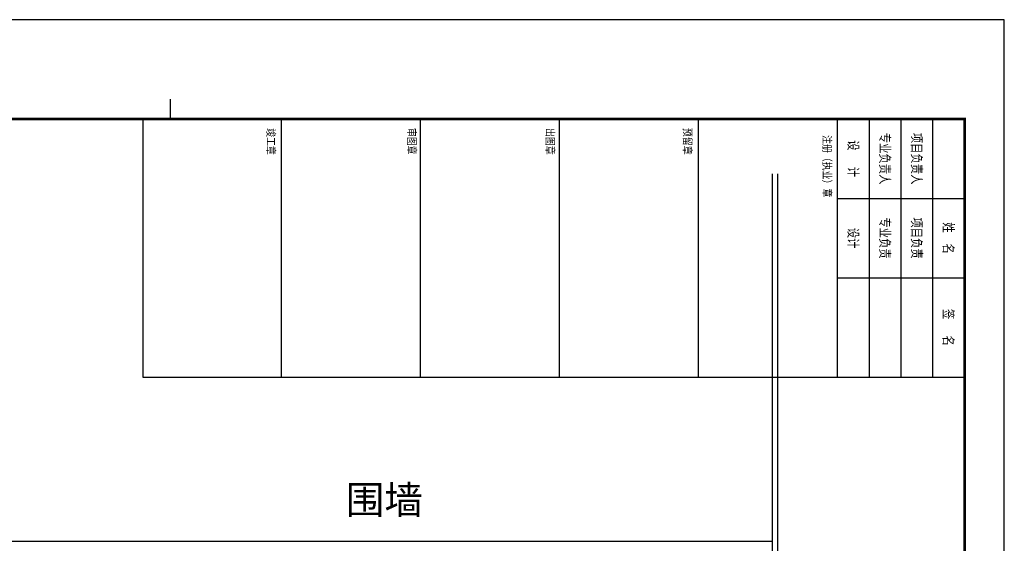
# Model space of a CAD drawing. Extents: x -424536 to -66822, y 139826 to 492209.
# Tile 66 of 69: x -121376 to -66822, y 274271 to 303286. Entities that reach past the tile are written whole.
import ezdxf
from ezdxf.enums import TextEntityAlignment as Align

# ---------------------------------------------------------------- set-up
doc = ezdxf.new("R2010")
doc.units = 0
doc.header["$LTSCALE"] = 1000
doc.header["$MEASUREMENT"] = 0
doc.layers.add('图框', color=3, linetype='Continuous')
doc.layers.add('植物$0$灌木字', color=3, linetype='Continuous')
doc.styles.add('图框', font='txt', dxfattribs={"width": 0.8})
doc.styles.add('黑体字', font='simhei_1.ttf')

msp = doc.modelspace()

# ---------------------------------------------------------------- linework, layer by layer
at = {"color": 4}
for p, q in [((-113022.3, 297786.2), (-113022.3, 298886.2)), ((-69022.3, 142026.2), (-69022.3, 297786.2))]:
    msp.add_line(p, q, dxfattribs=at)
for p, q in [((-79671.5, 192296.6), (-79671.5, 294739.4)), ((-79371.5, 192153.4), (-79371.5, 294739.4)), ((-151200.3, 274391.1), (-79671.5, 274391.1))]:
    msp.add_line(p, q)
at = {"color": 4, "const_width": 154}
msp.add_lwpolyline([(-69022.3, 142026.2), (-69022.3, 297786.2), (-157022.3, 297786.2), (-157022.3, 142026.2)], close=True, dxfattribs=at)
at = {"layer": '图框', "color": 4}
msp.add_line((-69022.3, 297786.2), (-157022.3, 297786.2), dxfattribs=at)
at = {"layer": '图框', "color": 4, "flags": 128}
msp.add_lwpolyline([(-159222.3, 303286.2), (-159222.3, 139826.2), (-66822.3, 139826.2), (-66822.3, 303286.2), (-159222.3, 303286.2)], dxfattribs=at)
at = {"layer": '图框', "color": 4}
for points in [[(-114562.3, 297786.2), (-114562.3, 283486.2), (-69022.3, 283486.2)], [(-106862.3, 283486.2), (-106862.3, 297786.2)], [(-99162.3, 283486.2), (-99162.3, 297786.2)], [(-91462.3, 283486.2), (-91462.3, 297786.2)], [(-83762.3, 283486.2), (-83762.3, 297786.2)], [(-76062.3, 283486.2), (-76062.3, 297786.2)], [(-74302.3, 297786.2), (-74302.3, 283486.2)], [(-72542.3, 283486.2), (-72542.3, 297786.2)], [(-70782.3, 283486.2), (-70782.3, 297786.2)], [(-76062.3, 293386.2), (-69022.3, 293386.2)], [(-76062.3, 288986.2), (-69022.3, 288986.2)]]:
    msp.add_lwpolyline(points, dxfattribs=at)

# ---------------------------------------------------------------- texts
at = {"layer": '图框', "color": 4, "style": '图框', "width": 0.8}
for s, height, p in [('竣工章', 440, (-107440.9, 296534.4)), ('审图章', 440, (-99635.3, 296549.8)), ('出图章', 440, (-91968.3, 296547.6)), ('预留章', 440, (-84354.1, 296547.6)), ('注册（执业）章', 440, (-76629.9, 295166)), ('专业负责人', 550, (-73422.3, 295586.2)), ('项目负责人', 550, (-71662.3, 295586.2)), ('设   计', 550, (-75182.3, 295586.2)), ('姓  名', 550, (-69902.3, 291186.2)), ('签   名', 550, (-69902.3, 286236.2))]:
    msp.add_text(s, height=height, rotation=270, dxfattribs=at).set_placement(p, align=Align.MIDDLE)
for tag, p in [('专业负责', (-73422.3, 291186.2)), ('项目负责', (-71662.3, 291186.2)), ('设计', (-75182.3, 291186.2))]:
    msp.add_attdef(tag, text='某某某', height=550, rotation=270, dxfattribs=at).set_placement(p, align=Align.MIDDLE)
at = {"layer": '植物$0$灌木字', "color": 2, "style": '黑体字'}
msp.add_text('围墙', height=1568.35, dxfattribs=at).set_placement((-103312.6, 275895.6))

doc.saveas('drawing.dxf')
